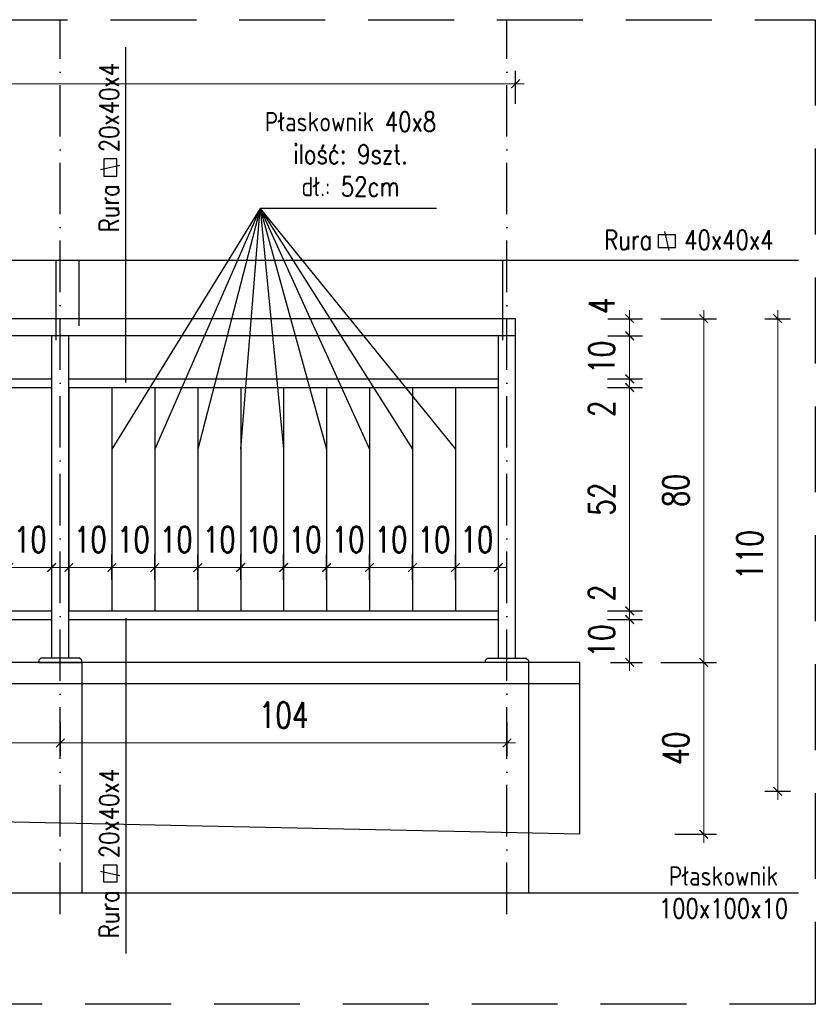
# Model space of a CAD drawing. Header units: millimetres. Extents: x 31969 to 285678, y -69766 to -1123.
# Tile 10 of 176: x 139915 to 140101, y -20531 to -20302. Entities that reach past the tile are written whole.
import ezdxf

# ---------------------------------------------------------------- set-up
doc = ezdxf.new("R2010")
doc.units = ezdxf.units.MM
for name, pattern in [('ACAD_ISO03W100', [30, 12, -18]), ('ACAD_ISO10W100', [18, 12, -3, 0, -3]), ('HIDDEN', [0.375, 0.25, -0.125])]:
    doc.linetypes.add(name, pattern=pattern)
for name, color, linetype in [('a-balustrady detal', 5, 'Continuous'), ('a-opis 2', 1, 'Continuous'), ('a-osie', 4, 'ACAD_ISO10W100'), ('a-przerywana', 250, 'HIDDEN'), ('a-widokowa', 3, 'Continuous'), ('a-wymiary', 11, 'Continuous')]:
    doc.layers.add(name, color=color, linetype=linetype)
doc.styles.add('WYMIAR', font='romans.shx', dxfattribs={"width": 0.8})
doc.styles.add('WYMIARY', font='simplex.shx', dxfattribs={"width": 0.75})
doc.dimstyles.new('MAREK50', dxfattribs={"dimtxt": 12.5, "dimasz": 5, "dimexe": 3, "dimexo": 2, "dimgap": 3.5, "dimtad": 1, "dimdec": 1, "dimdsep": 46, "dimtxsty": 'WYMIARY', "dimblk1": 'ARCHTICK', "dimblk2": 'ARCHTICK', "dimsah": 1, "dimcen": 2.5, "dimdle": 5, "dimadec": 0, "dimazin": 0, "dimtfac": 1, "dimtdec": 1, "dimtmove": 1, "dimatfit": 3, "dimldrblk": 'ARCHTICK', "dimfxl": 1, "dimtolj": 1, "dimtzin": 0, "dimarcsym": 0})

# ---------------------------------------------------------------- blocks, each defined once
blk = doc.blocks.new('_ARCHTICK')
at = {"color": 0, "linetype": 'ByBlock', "const_width": 0.15}
blk.add_lwpolyline([(-0.5, -0.5), (0.5, 0.5)], dxfattribs=at)
blk = doc.blocks.new('*D567')
at = {"layer": 'a-wymiary', "color": 0, "linetype": 'ACAD_ISO03W100', "lineweight": -2, "ltscale": 100}
blk.add_line((139936.72, -20432.33), (139936.72, -20426.44), dxfattribs=at)
at = {"layer": 'a-wymiary', "color": 0, "lineweight": -2, "ltscale": 100}
blk.add_line((139946.72, -20432.33), (139946.72, -20426.44), dxfattribs=at)
at = {"layer": 'a-wymiary', "color": 0, "lineweight": 0, "ltscale": 100}
blk.add_line((139934.72, -20429.44), (139948.72, -20429.44), dxfattribs=at)
at = {"layer": 'DEFPOINTS', "color": 0, "ltscale": 100}
for p in [(139946.72, -20429.44), (139936.72, -20434.33), (139946.72, -20434.33)]:
    blk.add_point(p, dxfattribs=at)
at = {"layer": 'a-wymiary', "color": 0, "lineweight": 0, "ltscale": 100, "xscale": 2, "yscale": 2, "zscale": 2, "rotation": 180}
blk.add_blockref('_ARCHTICK', (139936.72, -20429.44), dxfattribs=at)
at = {"layer": 'a-wymiary', "color": 0, "lineweight": 0, "ltscale": 100, "xscale": 2, "yscale": 2, "zscale": 2}
blk.add_blockref('_ARCHTICK', (139946.72, -20429.44), dxfattribs=at)
at = {"layer": 'a-wymiary', "color": 0, "ltscale": 100, "insert": (139941.72, -20422.94), "char_height": 6, "attachment_point": 5, "style": 'WYMIARY'}
blk.add_mtext('\\A1;10', dxfattribs=at)
blk = doc.blocks.new('*D568')
at = {"layer": 'a-wymiary', "color": 0, "linetype": 'ACAD_ISO03W100', "lineweight": -2, "ltscale": 100}
blk.add_line((139966.72, -20432.33), (139966.72, -20426.44), dxfattribs=at)
at = {"layer": 'a-wymiary', "color": 0, "lineweight": -2, "ltscale": 100}
blk.add_line((139976.72, -20432.33), (139976.72, -20426.44), dxfattribs=at)
at = {"layer": 'a-wymiary', "color": 0, "lineweight": 0, "ltscale": 100}
blk.add_line((139964.72, -20429.44), (139978.72, -20429.44), dxfattribs=at)
at = {"layer": 'DEFPOINTS', "color": 0, "ltscale": 100}
for p in [(139976.72, -20429.44), (139966.72, -20434.33), (139976.72, -20434.33)]:
    blk.add_point(p, dxfattribs=at)
at = {"layer": 'a-wymiary', "color": 0, "lineweight": 0, "ltscale": 100, "xscale": 2, "yscale": 2, "zscale": 2, "rotation": 180}
blk.add_blockref('_ARCHTICK', (139966.72, -20429.44), dxfattribs=at)
at = {"layer": 'a-wymiary', "color": 0, "lineweight": 0, "ltscale": 100, "xscale": 2, "yscale": 2, "zscale": 2}
blk.add_blockref('_ARCHTICK', (139976.72, -20429.44), dxfattribs=at)
at = {"layer": 'a-wymiary', "color": 0, "ltscale": 100, "insert": (139971.72, -20422.94), "char_height": 6, "attachment_point": 5, "style": 'WYMIARY'}
blk.add_mtext('\\A1;10', dxfattribs=at)
blk = doc.blocks.new('*D569')
at = {"layer": 'a-wymiary', "color": 0, "linetype": 'ACAD_ISO03W100', "lineweight": -2, "ltscale": 100}
blk.add_line((139976.72, -20432.33), (139976.72, -20426.44), dxfattribs=at)
at = {"layer": 'a-wymiary', "color": 0, "lineweight": -2, "ltscale": 100}
blk.add_line((139986.72, -20432.33), (139986.72, -20426.44), dxfattribs=at)
at = {"layer": 'a-wymiary', "color": 0, "lineweight": 0, "ltscale": 100}
blk.add_line((139974.72, -20429.44), (139988.72, -20429.44), dxfattribs=at)
at = {"layer": 'DEFPOINTS', "color": 0, "ltscale": 100}
for p in [(139986.72, -20429.44), (139976.72, -20434.33), (139986.72, -20434.33)]:
    blk.add_point(p, dxfattribs=at)
at = {"layer": 'a-wymiary', "color": 0, "lineweight": 0, "ltscale": 100, "xscale": 2, "yscale": 2, "zscale": 2, "rotation": 180}
blk.add_blockref('_ARCHTICK', (139976.72, -20429.44), dxfattribs=at)
at = {"layer": 'a-wymiary', "color": 0, "lineweight": 0, "ltscale": 100, "xscale": 2, "yscale": 2, "zscale": 2}
blk.add_blockref('_ARCHTICK', (139986.72, -20429.44), dxfattribs=at)
at = {"layer": 'a-wymiary', "color": 0, "ltscale": 100, "insert": (139981.72, -20422.94), "char_height": 6, "attachment_point": 5, "style": 'WYMIARY'}
blk.add_mtext('\\A1;10', dxfattribs=at)
blk = doc.blocks.new('*D570')
at = {"layer": 'a-wymiary', "color": 0, "linetype": 'ACAD_ISO03W100', "lineweight": -2, "ltscale": 100}
blk.add_line((139986.72, -20432.33), (139986.72, -20426.44), dxfattribs=at)
at = {"layer": 'a-wymiary', "color": 0, "lineweight": -2, "ltscale": 100}
blk.add_line((139996.72, -20432.33), (139996.72, -20426.44), dxfattribs=at)
at = {"layer": 'a-wymiary', "color": 0, "lineweight": 0, "ltscale": 100}
blk.add_line((139984.72, -20429.44), (139998.72, -20429.44), dxfattribs=at)
at = {"layer": 'DEFPOINTS', "color": 0, "ltscale": 100}
for p in [(139996.72, -20429.44), (139986.72, -20434.33), (139996.72, -20434.33)]:
    blk.add_point(p, dxfattribs=at)
at = {"layer": 'a-wymiary', "color": 0, "lineweight": 0, "ltscale": 100, "xscale": 2, "yscale": 2, "zscale": 2, "rotation": 180}
blk.add_blockref('_ARCHTICK', (139986.72, -20429.44), dxfattribs=at)
at = {"layer": 'a-wymiary', "color": 0, "lineweight": 0, "ltscale": 100, "xscale": 2, "yscale": 2, "zscale": 2}
blk.add_blockref('_ARCHTICK', (139996.72, -20429.44), dxfattribs=at)
at = {"layer": 'a-wymiary', "color": 0, "ltscale": 100, "insert": (139991.72, -20422.94), "char_height": 6, "attachment_point": 5, "style": 'WYMIARY'}
blk.add_mtext('\\A1;10', dxfattribs=at)
blk = doc.blocks.new('*D571')
at = {"layer": 'a-wymiary', "color": 0, "linetype": 'ACAD_ISO03W100', "lineweight": -2, "ltscale": 100}
blk.add_line((139996.72, -20432.33), (139996.72, -20426.44), dxfattribs=at)
at = {"layer": 'a-wymiary', "color": 0, "lineweight": -2, "ltscale": 100}
blk.add_line((140006.72, -20432.33), (140006.72, -20426.44), dxfattribs=at)
at = {"layer": 'a-wymiary', "color": 0, "lineweight": 0, "ltscale": 100}
blk.add_line((139994.72, -20429.44), (140008.72, -20429.44), dxfattribs=at)
at = {"layer": 'DEFPOINTS', "color": 0, "ltscale": 100}
for p in [(140006.72, -20429.44), (139996.72, -20434.33), (140006.72, -20434.33)]:
    blk.add_point(p, dxfattribs=at)
at = {"layer": 'a-wymiary', "color": 0, "lineweight": 0, "ltscale": 100, "xscale": 2, "yscale": 2, "zscale": 2, "rotation": 180}
blk.add_blockref('_ARCHTICK', (139996.72, -20429.44), dxfattribs=at)
at = {"layer": 'a-wymiary', "color": 0, "lineweight": 0, "ltscale": 100, "xscale": 2, "yscale": 2, "zscale": 2}
blk.add_blockref('_ARCHTICK', (140006.72, -20429.44), dxfattribs=at)
at = {"layer": 'a-wymiary', "color": 0, "ltscale": 100, "insert": (140001.72, -20422.94), "char_height": 6, "attachment_point": 5, "style": 'WYMIARY'}
blk.add_mtext('\\A1;10', dxfattribs=at)
blk = doc.blocks.new('*D572')
at = {"layer": 'a-wymiary', "color": 0, "linetype": 'ACAD_ISO03W100', "lineweight": -2, "ltscale": 100}
blk.add_line((140006.72, -20432.33), (140006.72, -20426.44), dxfattribs=at)
at = {"layer": 'a-wymiary', "color": 0, "lineweight": -2, "ltscale": 100}
blk.add_line((140016.72, -20432.33), (140016.72, -20426.44), dxfattribs=at)
at = {"layer": 'a-wymiary', "color": 0, "lineweight": 0, "ltscale": 100}
blk.add_line((140004.72, -20429.44), (140018.72, -20429.44), dxfattribs=at)
at = {"layer": 'DEFPOINTS', "color": 0, "ltscale": 100}
for p in [(140016.72, -20429.44), (140006.72, -20434.33), (140016.72, -20434.33)]:
    blk.add_point(p, dxfattribs=at)
at = {"layer": 'a-wymiary', "color": 0, "lineweight": 0, "ltscale": 100, "xscale": 2, "yscale": 2, "zscale": 2, "rotation": 180}
blk.add_blockref('_ARCHTICK', (140006.72, -20429.44), dxfattribs=at)
at = {"layer": 'a-wymiary', "color": 0, "lineweight": 0, "ltscale": 100, "xscale": 2, "yscale": 2, "zscale": 2}
blk.add_blockref('_ARCHTICK', (140016.72, -20429.44), dxfattribs=at)
at = {"layer": 'a-wymiary', "color": 0, "ltscale": 100, "insert": (140011.72, -20422.94), "char_height": 6, "attachment_point": 5, "style": 'WYMIARY'}
blk.add_mtext('\\A1;10', dxfattribs=at)
blk = doc.blocks.new('*D573')
at = {"layer": 'a-wymiary', "color": 0, "linetype": 'ACAD_ISO03W100', "lineweight": -2, "ltscale": 100}
blk.add_line((140016.72, -20432.33), (140016.72, -20426.44), dxfattribs=at)
at = {"layer": 'a-wymiary', "color": 0, "lineweight": -2, "ltscale": 100}
blk.add_line((140026.72, -20432.33), (140026.72, -20426.44), dxfattribs=at)
at = {"layer": 'a-wymiary', "color": 0, "lineweight": 0, "ltscale": 100}
blk.add_line((140014.72, -20429.44), (140028.72, -20429.44), dxfattribs=at)
at = {"layer": 'DEFPOINTS', "color": 0, "ltscale": 100}
for p in [(140026.72, -20429.44), (140016.72, -20434.33), (140026.72, -20434.33)]:
    blk.add_point(p, dxfattribs=at)
at = {"layer": 'a-wymiary', "color": 0, "lineweight": 0, "ltscale": 100, "xscale": 2, "yscale": 2, "zscale": 2, "rotation": 180}
blk.add_blockref('_ARCHTICK', (140016.72, -20429.44), dxfattribs=at)
at = {"layer": 'a-wymiary', "color": 0, "lineweight": 0, "ltscale": 100, "xscale": 2, "yscale": 2, "zscale": 2}
blk.add_blockref('_ARCHTICK', (140026.72, -20429.44), dxfattribs=at)
at = {"layer": 'a-wymiary', "color": 0, "ltscale": 100, "insert": (140021.72, -20422.94), "char_height": 6, "attachment_point": 5, "style": 'WYMIARY'}
blk.add_mtext('\\A1;10', dxfattribs=at)
blk = doc.blocks.new('*D574')
at = {"layer": 'a-wymiary', "color": 0, "lineweight": 0, "ltscale": 100}
blk.add_line((140057.29, -20453.52), (140057.29, -20439.52), dxfattribs=at)
at = {"layer": 'a-wymiary', "color": 0, "lineweight": -2, "ltscale": 100}
blk.add_line((140052.14, -20441.52), (140060.29, -20441.52), dxfattribs=at)
at = {"layer": 'a-wymiary', "color": 0, "linetype": 'ACAD_ISO03W100', "lineweight": -2, "ltscale": 100}
blk.add_line((140052.82, -20451.52), (140060.29, -20451.52), dxfattribs=at)
at = {"layer": 'DEFPOINTS', "color": 0, "ltscale": 100}
for p in [(140050.14, -20441.52), (140057.29, -20441.52), (140050.82, -20451.52)]:
    blk.add_point(p, dxfattribs=at)
at = {"layer": 'a-wymiary', "color": 0, "lineweight": 0, "ltscale": 100, "xscale": 2, "yscale": 2, "zscale": 2}
for p, rotation in [((140057.29, -20441.52), 90), ((140057.29, -20451.52), 270)]:
    blk.add_blockref('_ARCHTICK', p, dxfattribs=dict(at, rotation=rotation))
at = {"layer": 'a-wymiary', "color": 0, "ltscale": 100, "insert": (140050.79, -20446.52), "char_height": 6, "attachment_point": 5, "rotation": 90, "style": 'WYMIARY'}
blk.add_mtext('\\A1;10', dxfattribs=at)
blk = doc.blocks.new('*D575')
at = {"layer": 'a-wymiary', "color": 0, "lineweight": -2, "ltscale": 100}
blk.add_line((140052.14, -20439.52), (140060.29, -20439.52), dxfattribs=at)
at = {"layer": 'a-wymiary', "color": 0, "lineweight": 0, "ltscale": 100}
for p, q in [((140057.29, -20439.52), (140057.29, -20437.52)), ((140057.29, -20441.52), (140057.29, -20439.52)), ((140057.29, -20441.52), (140057.29, -20443.52))]:
    blk.add_line(p, q, dxfattribs=at)
at = {"layer": 'a-wymiary', "color": 0, "linetype": 'ACAD_ISO03W100', "lineweight": -2, "ltscale": 100}
blk.add_line((140052.14, -20441.52), (140060.29, -20441.52), dxfattribs=at)
at = {"layer": 'DEFPOINTS', "color": 0, "ltscale": 100}
for p in [(140050.14, -20439.52), (140057.29, -20439.52), (140050.14, -20441.52)]:
    blk.add_point(p, dxfattribs=at)
at = {"layer": 'a-wymiary', "color": 0, "lineweight": 0, "ltscale": 100, "xscale": 2, "yscale": 2, "zscale": 2}
for p, rotation in [((140057.29, -20439.52), 270), ((140057.29, -20441.52), 90)]:
    blk.add_blockref('_ARCHTICK', p, dxfattribs=dict(at, rotation=rotation))
at = {"layer": 'a-wymiary', "color": 0, "ltscale": 100, "insert": (140050.79, -20435.34), "char_height": 6, "attachment_point": 5, "rotation": 90, "style": 'WYMIARY'}
blk.add_mtext('\\A1;2', dxfattribs=at)
blk = doc.blocks.new('*D576')
at = {"layer": 'a-wymiary', "color": 0, "lineweight": 0, "ltscale": 100}
blk.add_line((140057.29, -20441.52), (140057.29, -20385.52), dxfattribs=at)
at = {"layer": 'a-wymiary', "color": 0, "lineweight": -2, "ltscale": 100}
blk.add_line((140052.14, -20387.52), (140060.29, -20387.52), dxfattribs=at)
at = {"layer": 'a-wymiary', "color": 0, "linetype": 'ACAD_ISO03W100', "lineweight": -2, "ltscale": 100}
blk.add_line((140052.14, -20439.52), (140060.29, -20439.52), dxfattribs=at)
at = {"layer": 'DEFPOINTS', "color": 0, "ltscale": 100}
for p in [(140050.14, -20387.52), (140057.29, -20387.52), (140050.14, -20439.52)]:
    blk.add_point(p, dxfattribs=at)
at = {"layer": 'a-wymiary', "color": 0, "lineweight": 0, "ltscale": 100, "xscale": 2, "yscale": 2, "zscale": 2}
for p, rotation in [((140057.29, -20387.52), 90), ((140057.29, -20439.52), 270)]:
    blk.add_blockref('_ARCHTICK', p, dxfattribs=dict(at, rotation=rotation))
at = {"layer": 'a-wymiary', "color": 0, "ltscale": 100, "insert": (140050.79, -20413.52), "char_height": 6, "attachment_point": 5, "rotation": 90, "style": 'WYMIARY'}
blk.add_mtext('\\A1;52', dxfattribs=at)
blk = doc.blocks.new('*D577')
at = {"layer": 'a-wymiary', "color": 0, "lineweight": 0, "ltscale": 100}
for p, q in [((140057.29, -20385.52), (140057.29, -20383.52)), ((140057.29, -20387.52), (140057.29, -20385.52)), ((140057.29, -20387.52), (140057.29, -20389.52))]:
    blk.add_line(p, q, dxfattribs=at)
at = {"layer": 'a-wymiary', "color": 0, "lineweight": -2, "ltscale": 100}
blk.add_line((140052.14, -20385.52), (140060.29, -20385.52), dxfattribs=at)
at = {"layer": 'a-wymiary', "color": 0, "linetype": 'ACAD_ISO03W100', "lineweight": -2, "ltscale": 100}
blk.add_line((140052.14, -20387.52), (140060.29, -20387.52), dxfattribs=at)
at = {"layer": 'DEFPOINTS', "color": 0, "ltscale": 100}
for p in [(140050.14, -20385.52), (140057.29, -20385.52), (140050.14, -20387.52)]:
    blk.add_point(p, dxfattribs=at)
at = {"layer": 'a-wymiary', "color": 0, "lineweight": 0, "ltscale": 100, "xscale": 2, "yscale": 2, "zscale": 2}
for p, rotation in [((140057.29, -20385.52), 270), ((140057.29, -20387.52), 90)]:
    blk.add_blockref('_ARCHTICK', p, dxfattribs=dict(at, rotation=rotation))
at = {"layer": 'a-wymiary', "color": 0, "ltscale": 100, "insert": (140050.79, -20392.47), "char_height": 6, "attachment_point": 5, "rotation": 90, "style": 'WYMIARY'}
blk.add_mtext('\\A1;2', dxfattribs=at)
blk = doc.blocks.new('*D578')
at = {"layer": 'a-wymiary', "color": 0, "lineweight": 0, "ltscale": 100}
blk.add_line((140057.29, -20387.52), (140057.29, -20373.52), dxfattribs=at)
at = {"layer": 'a-wymiary', "color": 0, "lineweight": -2, "ltscale": 100}
blk.add_line((140052.21, -20375.52), (140060.29, -20375.52), dxfattribs=at)
at = {"layer": 'a-wymiary', "color": 0, "linetype": 'ACAD_ISO03W100', "lineweight": -2, "ltscale": 100}
blk.add_line((140052.14, -20385.52), (140060.29, -20385.52), dxfattribs=at)
at = {"layer": 'DEFPOINTS', "color": 0, "ltscale": 100}
for p in [(140050.21, -20375.52), (140057.29, -20375.52), (140050.14, -20385.52)]:
    blk.add_point(p, dxfattribs=at)
at = {"layer": 'a-wymiary', "color": 0, "lineweight": 0, "ltscale": 100, "xscale": 2, "yscale": 2, "zscale": 2}
for p, rotation in [((140057.29, -20375.52), 90), ((140057.29, -20385.52), 270)]:
    blk.add_blockref('_ARCHTICK', p, dxfattribs=dict(at, rotation=rotation))
at = {"layer": 'a-wymiary', "color": 0, "ltscale": 100, "insert": (140050.79, -20380.52), "char_height": 6, "attachment_point": 5, "rotation": 90, "style": 'WYMIARY'}
blk.add_mtext('\\A1;10', dxfattribs=at)
blk = doc.blocks.new('*D579')
at = {"layer": 'a-wymiary', "color": 0, "lineweight": 0, "ltscale": 100}
for p, q in [((140057.29, -20371.52), (140057.29, -20369.52)), ((140057.29, -20375.52), (140057.29, -20371.52)), ((140057.29, -20375.52), (140057.29, -20377.52))]:
    blk.add_line(p, q, dxfattribs=at)
at = {"layer": 'a-wymiary', "color": 0, "lineweight": -2, "ltscale": 100}
blk.add_line((140052.21, -20371.52), (140060.29, -20371.52), dxfattribs=at)
at = {"layer": 'a-wymiary', "color": 0, "linetype": 'ACAD_ISO03W100', "lineweight": -2, "ltscale": 100}
blk.add_line((140052.21, -20375.52), (140060.29, -20375.52), dxfattribs=at)
at = {"layer": 'DEFPOINTS', "color": 0, "ltscale": 100}
for p in [(140050.21, -20371.52), (140057.29, -20371.52), (140050.21, -20375.52)]:
    blk.add_point(p, dxfattribs=at)
at = {"layer": 'a-wymiary', "color": 0, "lineweight": 0, "ltscale": 100, "xscale": 2, "yscale": 2, "zscale": 2}
for p, rotation in [((140057.29, -20371.52), 270), ((140057.29, -20375.52), 90)]:
    blk.add_blockref('_ARCHTICK', p, dxfattribs=dict(at, rotation=rotation))
at = {"layer": 'a-wymiary', "color": 0, "ltscale": 100, "insert": (140050.79, -20368.52), "char_height": 6, "attachment_point": 5, "rotation": 90, "style": 'WYMIARY'}
blk.add_mtext('\\A1;4', dxfattribs=at)
blk = doc.blocks.new('*D580')
at = {"layer": 'a-wymiary', "color": 0, "lineweight": 0, "ltscale": 100}
blk.add_line((140074.53, -20369.52), (140074.53, -20453.52), dxfattribs=at)
at = {"layer": 'a-wymiary', "color": 0, "linetype": 'ACAD_ISO03W100', "lineweight": -2, "ltscale": 100}
blk.add_line((140064.53, -20371.52), (140077.53, -20371.52), dxfattribs=at)
at = {"layer": 'a-wymiary', "color": 0, "lineweight": -2, "ltscale": 100}
blk.add_line((140064.53, -20451.52), (140077.53, -20451.52), dxfattribs=at)
at = {"layer": 'DEFPOINTS', "color": 0, "ltscale": 100}
for p in [(140030.22, -20371.52), (140034.72, -20451.52), (140074.53, -20451.52)]:
    blk.add_point(p, dxfattribs=at)
at = {"layer": 'a-wymiary', "color": 0, "lineweight": 0, "ltscale": 100, "xscale": 2, "yscale": 2, "zscale": 2}
for p, rotation in [((140074.53, -20371.52), 90), ((140074.53, -20451.52), 270)]:
    blk.add_blockref('_ARCHTICK', p, dxfattribs=dict(at, rotation=rotation))
at = {"layer": 'a-wymiary', "color": 0, "ltscale": 100, "insert": (140068.03, -20411.52), "char_height": 6, "attachment_point": 5, "rotation": 90, "style": 'WYMIARY'}
blk.add_mtext('\\A1;80', dxfattribs=at)
blk = doc.blocks.new('*D581')
at = {"layer": 'a-wymiary', "color": 0, "linetype": 'ACAD_ISO03W100', "lineweight": -2, "ltscale": 100}
blk.add_line((139926.72, -20432.33), (139926.72, -20426.44), dxfattribs=at)
at = {"layer": 'a-wymiary', "color": 0, "lineweight": -2, "ltscale": 100}
blk.add_line((139936.72, -20432.33), (139936.72, -20426.44), dxfattribs=at)
at = {"layer": 'a-wymiary', "color": 0, "lineweight": 0, "ltscale": 100}
blk.add_line((139924.72, -20429.44), (139938.72, -20429.44), dxfattribs=at)
at = {"layer": 'DEFPOINTS', "color": 0, "ltscale": 100}
for p in [(139936.72, -20429.44), (139926.72, -20434.33), (139936.72, -20434.33)]:
    blk.add_point(p, dxfattribs=at)
at = {"layer": 'a-wymiary', "color": 0, "lineweight": 0, "ltscale": 100, "xscale": 2, "yscale": 2, "zscale": 2, "rotation": 180}
blk.add_blockref('_ARCHTICK', (139926.72, -20429.44), dxfattribs=at)
at = {"layer": 'a-wymiary', "color": 0, "lineweight": 0, "ltscale": 100, "xscale": 2, "yscale": 2, "zscale": 2}
blk.add_blockref('_ARCHTICK', (139936.72, -20429.44), dxfattribs=at)
at = {"layer": 'a-wymiary', "color": 0, "ltscale": 100, "insert": (139931.72, -20422.94), "char_height": 6, "attachment_point": 5, "style": 'WYMIARY'}
blk.add_mtext('\\A1;10', dxfattribs=at)
blk = doc.blocks.new('*D588')
at = {"layer": 'a-wymiary', "color": 0, "linetype": 'ACAD_ISO03W100', "lineweight": -2, "ltscale": 100}
blk.add_line((139912.72, -20432.33), (139912.72, -20426.44), dxfattribs=at)
at = {"layer": 'a-wymiary', "color": 0, "lineweight": -2, "ltscale": 100}
blk.add_line((139922.72, -20432.33), (139922.72, -20426.44), dxfattribs=at)
at = {"layer": 'a-wymiary', "color": 0, "lineweight": 0, "ltscale": 100}
blk.add_line((139910.72, -20429.44), (139924.72, -20429.44), dxfattribs=at)
at = {"layer": 'DEFPOINTS', "color": 0, "ltscale": 100}
for p in [(139922.72, -20429.44), (139912.72, -20434.33), (139922.72, -20434.33)]:
    blk.add_point(p, dxfattribs=at)
at = {"layer": 'a-wymiary', "color": 0, "lineweight": 0, "ltscale": 100, "xscale": 2, "yscale": 2, "zscale": 2, "rotation": 180}
blk.add_blockref('_ARCHTICK', (139912.72, -20429.44), dxfattribs=at)
at = {"layer": 'a-wymiary', "color": 0, "lineweight": 0, "ltscale": 100, "xscale": 2, "yscale": 2, "zscale": 2}
blk.add_blockref('_ARCHTICK', (139922.72, -20429.44), dxfattribs=at)
at = {"layer": 'a-wymiary', "color": 0, "ltscale": 100, "insert": (139917.72, -20422.94), "char_height": 6, "attachment_point": 5, "style": 'WYMIARY'}
blk.add_mtext('\\A1;10', dxfattribs=at)
blk = doc.blocks.new('*D610')
at = {"layer": 'a-wymiary', "color": 0, "lineweight": 0, "ltscale": 100}
blk.add_line((140074.53, -20449.52), (140074.53, -20493.52), dxfattribs=at)
at = {"layer": 'a-wymiary', "color": 0, "linetype": 'ACAD_ISO03W100', "lineweight": -2, "ltscale": 100}
blk.add_line((140067.79, -20451.52), (140077.53, -20451.52), dxfattribs=at)
at = {"layer": 'a-wymiary', "color": 0, "lineweight": -2, "ltscale": 100}
blk.add_line((140067.79, -20491.52), (140077.53, -20491.52), dxfattribs=at)
at = {"layer": 'DEFPOINTS', "color": 0, "ltscale": 100}
for p in [(140065.79, -20451.52), (140065.79, -20491.52), (140074.53, -20491.52)]:
    blk.add_point(p, dxfattribs=at)
at = {"layer": 'a-wymiary', "color": 0, "lineweight": 0, "ltscale": 100, "xscale": 2, "yscale": 2, "zscale": 2}
for p, rotation in [((140074.53, -20451.52), 90), ((140074.53, -20491.52), 270)]:
    blk.add_blockref('_ARCHTICK', p, dxfattribs=dict(at, rotation=rotation))
at = {"layer": 'a-wymiary', "color": 0, "ltscale": 100, "insert": (140068.03, -20471.52), "char_height": 6, "attachment_point": 5, "rotation": 90, "style": 'WYMIARY'}
blk.add_mtext('\\A1;40', dxfattribs=at)
blk = doc.blocks.new('*D611')
at = {"layer": 'a-wymiary', "color": 0, "lineweight": 0, "ltscale": 100}
blk.add_line((140091.76, -20369.52), (140091.76, -20483.52), dxfattribs=at)
at = {"layer": 'a-wymiary', "color": 0, "linetype": 'ACAD_ISO03W100', "lineweight": -2, "ltscale": 100}
blk.add_line((140088.76, -20371.52), (140094.76, -20371.52), dxfattribs=at)
at = {"layer": 'a-wymiary', "color": 0, "lineweight": -2, "ltscale": 100}
blk.add_line((140088.76, -20481.52), (140094.76, -20481.52), dxfattribs=at)
at = {"layer": 'DEFPOINTS', "color": 0, "ltscale": 100}
for p in [(140086.76, -20371.52), (140086.76, -20481.52), (140091.76, -20481.52)]:
    blk.add_point(p, dxfattribs=at)
at = {"layer": 'a-wymiary', "color": 0, "lineweight": 0, "ltscale": 100, "xscale": 2, "yscale": 2, "zscale": 2}
for p, rotation in [((140091.76, -20371.52), 90), ((140091.76, -20481.52), 270)]:
    blk.add_blockref('_ARCHTICK', p, dxfattribs=dict(at, rotation=rotation))
at = {"layer": 'a-wymiary', "color": 0, "ltscale": 100, "insert": (140085.26, -20426.52), "char_height": 6, "attachment_point": 5, "rotation": 90, "style": 'WYMIARY'}
blk.add_mtext('\\A1;110', dxfattribs=at)
blk = doc.blocks.new('*D612')
at = {"layer": 'a-wymiary', "color": 0, "lineweight": -2, "ltscale": 100}
blk.add_line((139924.72, -20465.37), (139924.72, -20473.27), dxfattribs=at)
at = {"layer": 'a-wymiary', "color": 0, "linetype": 'ACAD_ISO03W100', "lineweight": -2, "ltscale": 100}
blk.add_line((140028.72, -20465.37), (140028.72, -20473.27), dxfattribs=at)
at = {"layer": 'a-wymiary', "color": 0, "lineweight": 0, "ltscale": 100}
blk.add_line((140030.72, -20470.27), (139922.72, -20470.27), dxfattribs=at)
at = {"layer": 'DEFPOINTS', "color": 0, "ltscale": 100}
for p in [(139924.72, -20463.37), (140028.72, -20463.37), (139924.72, -20470.27)]:
    blk.add_point(p, dxfattribs=at)
at = {"layer": 'a-wymiary', "color": 0, "lineweight": 0, "ltscale": 100, "xscale": 2, "yscale": 2, "zscale": 2, "rotation": 180}
blk.add_blockref('_ARCHTICK', (139924.72, -20470.27), dxfattribs=at)
at = {"layer": 'a-wymiary', "color": 0, "lineweight": 0, "ltscale": 100, "xscale": 2, "yscale": 2, "zscale": 2}
blk.add_blockref('_ARCHTICK', (140028.72, -20470.27), dxfattribs=at)
at = {"layer": 'a-wymiary', "color": 0, "ltscale": 100, "insert": (139976.72, -20463.77), "char_height": 6, "attachment_point": 5, "style": 'WYMIARY'}
blk.add_mtext('\\A1;104', dxfattribs=at)
blk = doc.blocks.new('*D613')
at = {"layer": 'a-wymiary', "color": 0, "lineweight": -2, "ltscale": 100}
blk.add_line((139820.72, -20465.37), (139820.72, -20473.27), dxfattribs=at)
at = {"layer": 'a-wymiary', "color": 0, "linetype": 'ACAD_ISO03W100', "lineweight": -2, "ltscale": 100}
blk.add_line((139924.72, -20465.37), (139924.72, -20473.27), dxfattribs=at)
at = {"layer": 'a-wymiary', "color": 0, "lineweight": 0, "ltscale": 100}
blk.add_line((139926.72, -20470.27), (139818.72, -20470.27), dxfattribs=at)
at = {"layer": 'DEFPOINTS', "color": 0, "ltscale": 100}
for p in [(139820.72, -20463.37), (139924.72, -20463.37), (139820.72, -20470.27)]:
    blk.add_point(p, dxfattribs=at)
at = {"layer": 'a-wymiary', "color": 0, "lineweight": 0, "ltscale": 100, "xscale": 2, "yscale": 2, "zscale": 2, "rotation": 180}
blk.add_blockref('_ARCHTICK', (139820.72, -20470.27), dxfattribs=at)
at = {"layer": 'a-wymiary', "color": 0, "lineweight": 0, "ltscale": 100, "xscale": 2, "yscale": 2, "zscale": 2}
blk.add_blockref('_ARCHTICK', (139924.72, -20470.27), dxfattribs=at)
at = {"layer": 'a-wymiary', "color": 0, "ltscale": 100, "insert": (139872.72, -20463.77), "char_height": 6, "attachment_point": 5, "style": 'WYMIARY'}
blk.add_mtext('\\A1;104', dxfattribs=at)
blk = doc.blocks.new('*D620')
at = {"layer": 'a-wymiary', "color": 0, "linetype": 'ACAD_ISO03W100', "lineweight": -2, "ltscale": 100}
blk.add_line((139946.72, -20432.33), (139946.72, -20426.44), dxfattribs=at)
at = {"layer": 'a-wymiary', "color": 0, "lineweight": -2, "ltscale": 100}
blk.add_line((139956.72, -20432.33), (139956.72, -20426.44), dxfattribs=at)
at = {"layer": 'a-wymiary', "color": 0, "lineweight": 0, "ltscale": 100}
blk.add_line((139944.72, -20429.44), (139958.72, -20429.44), dxfattribs=at)
at = {"layer": 'DEFPOINTS', "color": 0, "ltscale": 100}
for p in [(139956.72, -20429.44), (139946.72, -20434.33), (139956.72, -20434.33)]:
    blk.add_point(p, dxfattribs=at)
at = {"layer": 'a-wymiary', "color": 0, "lineweight": 0, "ltscale": 100, "xscale": 2, "yscale": 2, "zscale": 2, "rotation": 180}
blk.add_blockref('_ARCHTICK', (139946.72, -20429.44), dxfattribs=at)
at = {"layer": 'a-wymiary', "color": 0, "lineweight": 0, "ltscale": 100, "xscale": 2, "yscale": 2, "zscale": 2}
blk.add_blockref('_ARCHTICK', (139956.72, -20429.44), dxfattribs=at)
at = {"layer": 'a-wymiary', "color": 0, "ltscale": 100, "insert": (139951.72, -20422.94), "char_height": 6, "attachment_point": 5, "style": 'WYMIARY'}
blk.add_mtext('\\A1;10', dxfattribs=at)
blk = doc.blocks.new('*D621')
at = {"layer": 'a-wymiary', "color": 0, "linetype": 'ACAD_ISO03W100', "lineweight": -2, "ltscale": 100}
blk.add_line((139956.72, -20432.33), (139956.72, -20426.44), dxfattribs=at)
at = {"layer": 'a-wymiary', "color": 0, "lineweight": -2, "ltscale": 100}
blk.add_line((139966.72, -20432.33), (139966.72, -20426.44), dxfattribs=at)
at = {"layer": 'a-wymiary', "color": 0, "lineweight": 0, "ltscale": 100}
blk.add_line((139954.72, -20429.44), (139968.72, -20429.44), dxfattribs=at)
at = {"layer": 'DEFPOINTS', "color": 0, "ltscale": 100}
for p in [(139966.72, -20429.44), (139956.72, -20434.33), (139966.72, -20434.33)]:
    blk.add_point(p, dxfattribs=at)
at = {"layer": 'a-wymiary', "color": 0, "lineweight": 0, "ltscale": 100, "xscale": 2, "yscale": 2, "zscale": 2, "rotation": 180}
blk.add_blockref('_ARCHTICK', (139956.72, -20429.44), dxfattribs=at)
at = {"layer": 'a-wymiary', "color": 0, "lineweight": 0, "ltscale": 100, "xscale": 2, "yscale": 2, "zscale": 2}
blk.add_blockref('_ARCHTICK', (139966.72, -20429.44), dxfattribs=at)
at = {"layer": 'a-wymiary', "color": 0, "ltscale": 100, "insert": (139961.72, -20422.94), "char_height": 6, "attachment_point": 5, "style": 'WYMIARY'}
blk.add_mtext('\\A1;10', dxfattribs=at)
blk = doc.blocks.new('*D623')
at = {"layer": 'a-wymiary', "color": 0, "lineweight": -2, "ltscale": 100}
blk.add_line((139610.72, -20321.54), (139610.72, -20313.83), dxfattribs=at)
at = {"layer": 'a-wymiary', "color": 0, "linetype": 'ACAD_ISO03W100', "lineweight": -2, "ltscale": 100}
blk.add_line((140030.72, -20321.54), (140030.72, -20313.83), dxfattribs=at)
at = {"layer": 'a-wymiary', "color": 0, "lineweight": 0, "ltscale": 100}
blk.add_line((140032.72, -20316.83), (139608.72, -20316.83), dxfattribs=at)
at = {"layer": 'DEFPOINTS', "color": 0, "ltscale": 100}
for p in [(139610.72, -20316.83), (139610.72, -20323.54), (140030.72, -20323.54)]:
    blk.add_point(p, dxfattribs=at)
at = {"layer": 'a-wymiary', "color": 0, "lineweight": 0, "ltscale": 100, "xscale": 2, "yscale": 2, "zscale": 2, "rotation": 180}
blk.add_blockref('_ARCHTICK', (139610.72, -20316.83), dxfattribs=at)
at = {"layer": 'a-wymiary', "color": 0, "lineweight": 0, "ltscale": 100, "xscale": 2, "yscale": 2, "zscale": 2}
blk.add_blockref('_ARCHTICK', (140030.72, -20316.83), dxfattribs=at)
at = {"layer": 'a-wymiary', "color": 0, "ltscale": 100, "insert": (139820.72, -20310.33), "char_height": 6, "attachment_point": 5, "style": 'WYMIARY'}
blk.add_mtext('\\A1;420', dxfattribs=at)

msp = doc.modelspace()

# ---------------------------------------------------------------- linework, layer by layer
at = {"layer": 'a-balustrady detal', "ltscale": 0.5}
for p, q in [((140030.72, -20371.52), (139610.72, -20371.52)), ((140030.72, -20450.52), (140030.72, -20371.52)), ((140030.72, -20375.52), (139610.72, -20375.52)), ((139922.72, -20450.52), (139922.72, -20375.52)), ((139926.72, -20450.52), (139926.72, -20375.52)), ((140026.72, -20450.52), (140026.72, -20375.52)), ((139822.72, -20385.52), (139922.72, -20385.52)), ((139926.72, -20385.52), (140026.72, -20385.52)), ((139822.72, -20387.52), (139922.72, -20387.52)), ((139926.72, -20387.52), (140026.72, -20387.52)), ((139926.72, -20387.52), (139926.72, -20439.52)), ((139936.72, -20387.52), (139936.72, -20439.52)), ((139946.72, -20387.52), (139946.72, -20439.52)), ((139956.72, -20387.52), (139956.72, -20439.52)), ((139966.72, -20387.52), (139966.72, -20439.52)), ((139976.72, -20387.52), (139976.72, -20439.52)), ((139986.72, -20387.52), (139986.72, -20439.52)), ((139996.72, -20387.52), (139996.72, -20439.52)), ((140006.72, -20387.52), (140006.72, -20439.52)), ((140016.72, -20387.52), (140016.72, -20439.52)), ((139822.72, -20439.52), (139922.72, -20439.52)), ((139926.72, -20439.52), (140026.72, -20439.52)), ((139822.72, -20441.52), (139922.72, -20441.52)), ((139926.72, -20441.52), (140026.72, -20441.52))]:
    msp.add_line(p, q, dxfattribs=at)
for points in [[(139919.72, -20451.52), (139929.72, -20451.52), (139929.72, -20451.02), (139929.22, -20450.52), (139920.22, -20450.52), (139919.72, -20451.02)], [(140033.72, -20451.52), (140023.72, -20451.52), (140023.72, -20451.02), (140024.22, -20450.52), (140033.22, -20450.52), (140033.72, -20451.02)]]:
    msp.add_lwpolyline(points, close=True, dxfattribs=at)
at = {"layer": 'a-opis 2', "ltscale": 0.1}
for p, q in [((139939.97, -20386.4), (139939.97, -20308.35)), ((139971.22, -20345.84), (139936.72, -20401.92)), ((139971.22, -20345.84), (139946.72, -20401.92)), ((139971.22, -20345.84), (139956.72, -20401.92)), ((139966.72, -20401.92), (139971.22, -20345.84)), ((139971.22, -20345.84), (139976.72, -20401.92)), ((140012.28, -20345.84), (139971.22, -20345.84)), ((139971.22, -20345.84), (139986.72, -20401.92)), ((139971.22, -20345.84), (139996.72, -20401.92)), ((139971.22, -20345.84), (140006.72, -20401.92)), ((139971.22, -20345.84), (140016.72, -20401.92)), ((139611.79, -20357.86), (140096.62, -20357.86)), ((139923.79, -20376.55), (139923.79, -20357.86)), ((139929.06, -20357.86), (139929.06, -20373.17)), ((140027.79, -20376.55), (140027.79, -20357.86)), ((139939.97, -20441.26), (139939.97, -20519.31)), ((139929.72, -20451.52), (139929.72, -20505.19)), ((140033.72, -20451.52), (140033.72, -20505.19)), ((139617.72, -20505.19), (140096.62, -20505.19))]:
    msp.add_line(p, q, dxfattribs=at)
for points in [[(139938.55, -20335.85), (139934.11, -20336.85)], [(139934.89, -20338.35), (139937.89, -20338.35), (139937.89, -20334.35), (139934.89, -20334.35), (139934.89, -20338.35)], [(140063.95, -20351.97), (140063.95, -20354.97), (140067.95, -20354.97), (140067.95, -20351.97), (140063.95, -20351.97)], [(140066.45, -20355.63), (140065.45, -20351.2)], [(139934.89, -20498.67), (139937.89, -20498.67), (139937.89, -20502.67), (139934.89, -20502.67), (139934.89, -20498.67)], [(139938.55, -20501.17), (139934.11, -20500.17)]]:
    msp.add_lwpolyline(points, dxfattribs=at)
at = {"layer": 'a-osie'}
for p, q in [((139924.72, -20510.13), (139924.72, -20301.93)), ((140028.72, -20510.13), (140028.72, -20301.93))]:
    msp.add_line(p, q, dxfattribs=at)
at = {"layer": 'a-przerywana', "color": 3, "ltscale": 80}
msp.add_lwpolyline([(139546.4, -20301.93), (140100.52, -20301.93), (140100.52, -20531.1), (139546.4, -20531.1)], close=True, dxfattribs=at)
at = {"layer": 'a-widokowa'}
for p, q in [((140045.72, -20451.52), (139605.72, -20451.52)), ((140045.72, -20491.52), (140045.72, -20451.52)), ((140045.72, -20456.52), (139605.72, -20456.52)), ((140045.72, -20491.52), (139581.72, -20481.52))]:
    msp.add_line(p, q, dxfattribs=at)

# ---------------------------------------------------------------- texts
at = {"layer": 'a-opis 2', "ltscale": 0.1, "char_height": 4.5269, "width": 94.9255, "rotation": 90, "style": 'WYMIAR'}
for insert, attachment_point in [((139933.83, -20379.11), 1), ((139933.83, -20448.54), 3)]:
    msp.add_mtext('\\pxqc;Rura   20x40x4', dxfattribs=dict(at, insert=insert, attachment_point=attachment_point))
at = {"layer": 'a-opis 2', "ltscale": 0.1, "char_height": 4.5269, "style": 'WYMIAR'}
for s, insert, width, attachment_point in [('\\pxqc;Płaskownik 40x8\\Pilość: 9szt.\\Pdł.: 52cm', (140039.75, -20323.41), 94.9255, 3), ('\\pxqc;Rura   40x40x4', (140022.63, -20350.92), 96.9255, 1), ('\\pxqc;Płaskownik 100x100x10', (140052.34, -20498.97), 53.599, 1)]:
    msp.add_mtext(s, dxfattribs=dict(at, insert=insert, width=width, attachment_point=attachment_point))

# ---------------------------------------------------------------- dimensions: what is measured, and where the dimension line sits
at = {"layer": 'a-wymiary', "ltscale": 100}
for base, p1, p2, picture, middle in [((139610.72, -20316.83), (140030.72, -20323.54), (139610.72, -20323.54), '*D623', (139820.72, -20310.33)), ((139820.72, -20470.27), (139924.72, -20463.37), (139820.72, -20463.37), '*D613', (139872.72, -20463.77)), ((139924.72, -20470.27), (140028.72, -20463.37), (139924.72, -20463.37), '*D612', (139976.72, -20463.77))]:
    dim = msp.add_linear_dim(base=base, p1=p1, p2=p2, dimstyle='MAREK50', override={"dimtxt": 6, "dimasz": 2, "dimdle": 2, "dimfxl": 10, "dimfxlon": 1, "dimlwd": 0}, dxfattribs=at)
    dim.commit()
    dim.dimension.update_dxf_attribs({"geometry": picture, "text_midpoint": middle})
for base, p1, p2, picture, middle in [((140057.29, -20371.52), (140050.21, -20375.52), (140050.21, -20371.52), '*D579', (140057.29, -20368.52)), ((140057.29, -20375.52), (140050.14, -20385.52), (140050.21, -20375.52), '*D578', (140057.29, -20380.52)), ((140057.29, -20385.52), (140050.14, -20387.52), (140050.14, -20385.52), '*D577', (140057.29, -20392.47)), ((140057.29, -20439.52), (140050.14, -20441.52), (140050.14, -20439.52), '*D575', (140057.29, -20435.34)), ((140057.29, -20441.52), (140050.82, -20451.52), (140050.14, -20441.52), '*D574', (140057.29, -20446.52))]:
    dim = msp.add_linear_dim(base=base, p1=p1, p2=p2, angle=90, dimstyle='MAREK50', override={"dimtxt": 6, "dimasz": 2, "dimdle": 2, "dimfxl": 10, "dimfxlon": 1, "dimlwd": 0}, dxfattribs=at)
    dim.commit()
    dim.dimension.update_dxf_attribs({"geometry": picture, "text_midpoint": middle, "dimtype": 160})
for base, p1, p2, picture, middle in [((140074.53, -20451.52), (140030.22, -20371.52), (140034.72, -20451.52), '*D580', (140068.03, -20411.52)), ((140091.76, -20481.52), (140086.76, -20371.52), (140086.76, -20481.52), '*D611', (140085.26, -20426.52)), ((140057.29, -20387.52), (140050.14, -20439.52), (140050.14, -20387.52), '*D576', (140050.79, -20413.52)), ((140074.53, -20491.52), (140065.79, -20451.52), (140065.79, -20491.52), '*D610', (140068.03, -20471.52))]:
    dim = msp.add_linear_dim(base=base, p1=p1, p2=p2, angle=90, dimstyle='MAREK50', override={"dimtxt": 6, "dimasz": 2, "dimdle": 2, "dimfxl": 10, "dimfxlon": 1, "dimlwd": 0}, dxfattribs=at)
    dim.commit()
    dim.dimension.update_dxf_attribs({"geometry": picture, "text_midpoint": middle})
for base, p1, p2, picture, middle in [((139922.72, -20429.44), (139912.72, -20434.33), (139922.72, -20434.33), '*D588', (139917.72, -20429.44)), ((139936.72, -20429.44), (139926.72, -20434.33), (139936.72, -20434.33), '*D581', (139931.72, -20429.44)), ((139946.72, -20429.44), (139936.72, -20434.33), (139946.72, -20434.33), '*D567', (139941.72, -20429.44)), ((139956.72, -20429.44), (139946.72, -20434.33), (139956.72, -20434.33), '*D620', (139951.72, -20429.44)), ((139966.72, -20429.44), (139956.72, -20434.33), (139966.72, -20434.33), '*D621', (139961.72, -20429.44)), ((139976.72, -20429.44), (139966.72, -20434.33), (139976.72, -20434.33), '*D568', (139971.72, -20429.44)), ((139986.72, -20429.44), (139976.72, -20434.33), (139986.72, -20434.33), '*D569', (139981.72, -20429.44)), ((139996.72, -20429.44), (139986.72, -20434.33), (139996.72, -20434.33), '*D570', (139991.72, -20429.44)), ((140006.72, -20429.44), (139996.72, -20434.33), (140006.72, -20434.33), '*D571', (140001.72, -20429.44)), ((140016.72, -20429.44), (140006.72, -20434.33), (140016.72, -20434.33), '*D572', (140011.72, -20429.44)), ((140026.72, -20429.44), (140016.72, -20434.33), (140026.72, -20434.33), '*D573', (140021.72, -20429.44))]:
    dim = msp.add_linear_dim(base=base, p1=p1, p2=p2, dimstyle='MAREK50', override={"dimtxt": 6, "dimasz": 2, "dimdle": 2, "dimfxl": 10, "dimfxlon": 1, "dimlwd": 0}, dxfattribs=at)
    dim.commit()
    dim.dimension.update_dxf_attribs({"geometry": picture, "text_midpoint": middle, "dimtype": 160})

doc.saveas('drawing.dxf')
